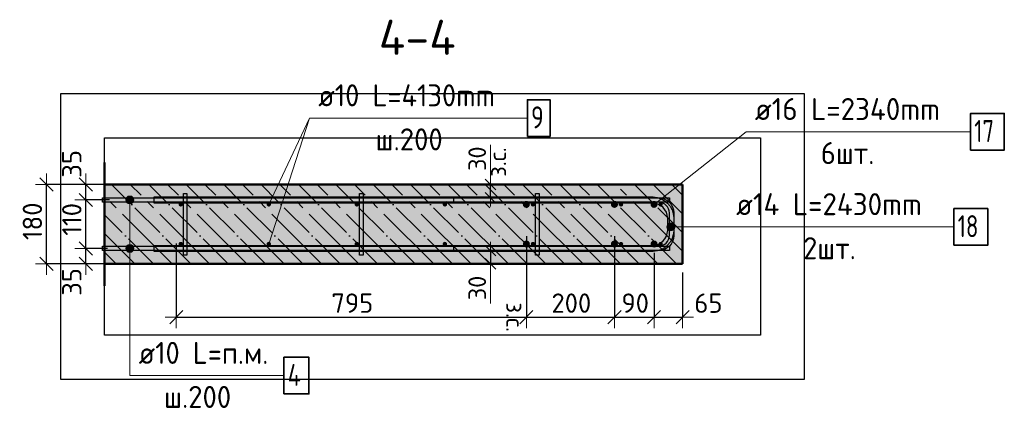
# Model space of a CAD drawing. Header units: millimetres. Extents: x -19950 to 69837, y -2757 to 40090.
# Tile 70 of 136: x 18566 to 20803, y 27331 to 28214. Entities that reach past the tile are written whole.
import ezdxf

# ---------------------------------------------------------------- set-up
doc = ezdxf.new("R2010")
doc.units = ezdxf.units.MM
doc.header["$PDMODE"] = 65
doc.linetypes.add('______11', pattern=[100, 80, -10, 0, -10])
doc.linetypes.add('______5', pattern=[220, 160, -20, 20, -20])
for name, color, linetype, lineweight in [('Standard', 7, 'Continuous', 25), ('Арм.стержн. Арматура края', 96, 'Continuous', 35), ('Арм.стержн. вертикальными 1', 22, 'Continuous', 35), ('Арм.стержн.горизонт. 1', 180, 'Continuous', 35), ('Арм.стержн.горизонт. 2', 202, 'Continuous', 35), ('Размерная линия_ общее', 7, 'Continuous', 13), ('Размерная линия_ общее_1', 7, 'Continuous', 13)]:
    doc.layers.add(name, color=color, linetype=linetype, lineweight=lineweight)
doc.layers.add('Арм.стержн. вертикальными 2', color=7, linetype='Continuous', lineweight=35, true_color=0x006e00)
doc.layers.add('Арм.стержн.Стяжки', color=7, linetype='Continuous', lineweight=35, true_color=0x501e0f)
doc.styles.add('ISOCPEUR', font='ISOCPEUR')
doc.dimstyles.new('DIMSTYLE_3', dxfattribs={"dimtxt": 40, "dimasz": 40, "dimexe": 0, "dimexo": 0.001, "dimgap": 20, "dimtad": 2, "dimdec": 0, "dimrnd": 5, "dimzin": 12, "dimdsep": 46, "dimtxsty": 'ISOCPEUR', "dimblk1": 'ALL_ML_STRICH', "dimblk2": 'ALL_ML_STRICH', "dimsah": 1, "dimcen": 0, "dimse1": 1, "dimse2": 1, "dimclrd": 7, "dimclre": 256, "dimclrt": 7, "dimadec": 0, "dimazin": 0, "dimtfac": 1, "dimtdec": 0, "dimtix": 1, "dimtmove": 2, "dimatfit": 3, "dimfxl": 0, "dimtvp": 1.2, "dimtzin": 0, "dimlwd": 0, "dimlwe": -3, "dimarcsym": 0})
doc.dimstyles.new('DIMSTYLE_5', dxfattribs={"dimtxt": 44, "dimasz": 50, "dimexe": 0, "dimexo": 0, "dimgap": 22, "dimtad": 2, "dimdec": 0, "dimrnd": 5, "dimzin": 12, "dimdsep": 46, "dimtxsty": 'ISOCPEUR', "dimblk1": 'ALL_ML_STRICH', "dimblk2": 'ALL_ML_STRICH', "dimsah": 1, "dimcen": 0, "dimclrd": 7, "dimclre": 256, "dimclrt": 7, "dimadec": 0, "dimazin": 0, "dimtfac": 1, "dimtdec": 0, "dimtix": 1, "dimtmove": 2, "dimatfit": 3, "dimfxl": 0, "dimtvp": 1.2, "dimtzin": 0, "dimlwd": 0, "dimlwe": -3, "dimarcsym": 0})
doc.dimstyles.new('DIMSTYLE_7', dxfattribs={"dimtxt": 44, "dimasz": 50, "dimexe": 0, "dimexo": 0, "dimgap": 22, "dimtad": 2, "dimdec": 0, "dimrnd": 5, "dimzin": 12, "dimdsep": 46, "dimtxsty": 'ISOCPEUR', "dimblk1": 'ALL_ML_STRICH', "dimblk2": 'ALL_ML_STRICH', "dimsah": 1, "dimcen": 0, "dimclrd": 7, "dimclre": 256, "dimclrt": 7, "dimadec": 0, "dimazin": 0, "dimtfac": 1, "dimtdec": 0, "dimtix": 1, "dimtmove": 2, "dimatfit": 3, "dimfxl": 0, "dimtzin": 0, "dimlwd": 0, "dimlwe": -3, "dimarcsym": 0})

# ---------------------------------------------------------------- blocks, each defined once
blk = doc.blocks.new('ALL_ML_STRICH')
at = {"color": 0, "linetype": 'ByBlock', "lineweight": -2}
for p, q in [((0, -0.5), (0, 0.5)), ((-1, 0), (0.5, 0)), ((-0.3, -0.3), (0.3, 0.3))]:
    blk.add_line(p, q, dxfattribs=at)
blk = doc.blocks.new('*D196')
at = {"layer": 'DEFPOINTS', "color": 7, "linetype": 'Continuous', "lineweight": 13, "transparency": 33554687}
for p in [(19626.7, 27689.3), (19635.4, 27689.3), (19626.7, 27659.3)]:
    blk.add_point(p, dxfattribs=at)
at = {"layer": 'Размерная линия_ общее_1', "color": 7, "linetype": 'Continuous', "lineweight": -2, "transparency": 33554687}
blk.add_line((19635.4, 27689.3), (19635.4, 27659.3), dxfattribs=at)
at = {"layer": 'Размерная линия_ общее_1', "color": 7, "linetype": 'Continuous', "lineweight": 13, "transparency": 33554687, "xscale": 40, "yscale": 40, "zscale": 40}
for p, rotation in [((19635.4, 27689.3), 90), ((19635.4, 27659.3), 270)]:
    blk.add_blockref('ALL_ML_STRICH', p, dxfattribs=dict(at, rotation=rotation))
at = {"layer": 'Размерная линия_ общее_1', "color": 7, "linetype": 'Continuous', "lineweight": 13, "transparency": 33554687, "insert": (19605.4, 27604.5), "char_height": 40, "width": 80, "attachment_point": 5, "rotation": 90, "style": 'ISOCPEUR'}
blk.add_mtext('\\A1;{30}', dxfattribs=at)
at = {"layer": 'Размерная линия_ общее_1', "color": 7, "linetype": 'Continuous', "lineweight": 13, "transparency": 33554687, "insert": (19711.2, 27571.7), "char_height": 40, "width": 2, "attachment_point": 1, "rotation": 270, "line_spacing_factor": 0.60241, "style": 'ISOCPEUR'}
blk.add_mtext('з.с.', dxfattribs=at)
blk = doc.blocks.new('*D197')
at = {"layer": 'DEFPOINTS', "color": 7, "linetype": 'Continuous', "lineweight": 13, "transparency": 33554687}
for p in [(19626.7, 27839.3), (19626.7, 27809.3), (19635.4, 27809.3)]:
    blk.add_point(p, dxfattribs=at)
at = {"layer": 'Размерная линия_ общее_1', "color": 7, "linetype": 'Continuous', "lineweight": -2, "transparency": 33554687}
blk.add_line((19635.4, 27809.3), (19635.4, 27839.3), dxfattribs=at)
at = {"layer": 'Размерная линия_ общее_1', "color": 7, "linetype": 'Continuous', "lineweight": 13, "transparency": 33554687, "xscale": 40, "yscale": 40, "zscale": 40}
for p, rotation in [((19635.4, 27839.3), 90), ((19635.4, 27809.3), 270)]:
    blk.add_blockref('ALL_ML_STRICH', p, dxfattribs=dict(at, rotation=rotation))
at = {"layer": 'Размерная линия_ общее_1', "color": 7, "linetype": 'Continuous', "lineweight": 13, "transparency": 33554687, "insert": (19631.2, 27856.9), "char_height": 40, "width": 2, "attachment_point": 1, "rotation": 90, "line_spacing_factor": 0.60241, "style": 'ISOCPEUR'}
blk.add_mtext('з.с.', dxfattribs=at)
at = {"layer": 'Размерная линия_ общее_1', "color": 7, "linetype": 'Continuous', "lineweight": 13, "transparency": 33554687, "insert": (19605.4, 27898.1), "char_height": 40, "width": 80, "attachment_point": 5, "rotation": 90, "style": 'ISOCPEUR'}
blk.add_mtext('\\A1;{30}', dxfattribs=at)
blk = doc.blocks.new('*D198')
at = {"layer": 'DEFPOINTS', "color": 7, "linetype": 'Continuous', "lineweight": 13, "transparency": 33554687}
for p in [(18785.8, 27694.3), (18716.6, 27659.3), (18803.8, 27659.3)]:
    blk.add_point(p, dxfattribs=at)
at = {"layer": 'Размерная линия_ общее', "color": 253, "linetype": 'Continuous', "lineweight": -2, "true_color": 0xa0a0a0, "transparency": 33554687}
for p, q in [((18765.8, 27694.3), (18716.6, 27694.3)), ((18783.8, 27659.3), (18716.6, 27659.3))]:
    blk.add_line(p, q, dxfattribs=at)
at = {"layer": 'Размерная линия_ общее', "color": 7, "linetype": 'Continuous', "lineweight": -2, "transparency": 33554687}
blk.add_line((18716.6, 27659.3), (18716.6, 27694.3), dxfattribs=at)
at = {"layer": 'Размерная линия_ общее', "color": 7, "linetype": 'Continuous', "lineweight": 13, "transparency": 33554687, "xscale": 50, "yscale": 50, "zscale": 50}
for p, rotation in [((18716.6, 27694.3), 90), ((18716.6, 27659.3), 270)]:
    blk.add_blockref('ALL_ML_STRICH', p, dxfattribs=dict(at, rotation=rotation))
at = {"layer": 'Размерная линия_ общее', "color": 7, "linetype": 'Continuous', "lineweight": 13, "transparency": 33554687, "insert": (18684.6, 27618.2), "char_height": 44, "width": 88, "attachment_point": 5, "rotation": 90, "style": 'ISOCPEUR'}
blk.add_mtext('\\A1;{35}', dxfattribs=at)
blk = doc.blocks.new('*D199')
at = {"layer": 'DEFPOINTS', "color": 7, "linetype": 'Continuous', "lineweight": 13, "transparency": 33554687}
for p in [(18789.9, 27804.3), (18716.6, 27694.3), (18785.8, 27694.3)]:
    blk.add_point(p, dxfattribs=at)
at = {"layer": 'Размерная линия_ общее', "color": 253, "linetype": 'Continuous', "lineweight": -2, "true_color": 0xa0a0a0, "transparency": 33554687}
for p, q in [((18769.9, 27804.3), (18716.6, 27804.3)), ((18765.8, 27694.3), (18716.6, 27694.3))]:
    blk.add_line(p, q, dxfattribs=at)
at = {"layer": 'Размерная линия_ общее', "color": 7, "linetype": 'Continuous', "lineweight": -2, "transparency": 33554687}
blk.add_line((18716.6, 27694.3), (18716.6, 27804.3), dxfattribs=at)
at = {"layer": 'Размерная линия_ общее', "color": 7, "linetype": 'Continuous', "lineweight": 13, "transparency": 33554687, "xscale": 50, "yscale": 50, "zscale": 50}
for p, rotation in [((18716.6, 27804.3), 90), ((18716.6, 27694.3), 270)]:
    blk.add_blockref('ALL_ML_STRICH', p, dxfattribs=dict(at, rotation=rotation))
at = {"layer": 'Размерная линия_ общее', "color": 7, "linetype": 'Continuous', "lineweight": 13, "transparency": 33554687, "insert": (18684.6, 27760.3), "char_height": 44, "width": 132, "attachment_point": 5, "rotation": 90, "style": 'ISOCPEUR'}
blk.add_mtext('\\A1;{110}', dxfattribs=at)
blk = doc.blocks.new('*D200')
at = {"layer": 'DEFPOINTS', "color": 7, "linetype": 'Continuous', "lineweight": 13, "transparency": 33554687}
for p in [(18795.8, 27839.3), (18716.6, 27804.3), (18789.9, 27804.3)]:
    blk.add_point(p, dxfattribs=at)
at = {"layer": 'Размерная линия_ общее', "color": 253, "linetype": 'Continuous', "lineweight": -2, "true_color": 0xa0a0a0, "transparency": 33554687}
for p, q in [((18775.8, 27839.3), (18716.6, 27839.3)), ((18769.9, 27804.3), (18716.6, 27804.3))]:
    blk.add_line(p, q, dxfattribs=at)
at = {"layer": 'Размерная линия_ общее', "color": 7, "linetype": 'Continuous', "lineweight": -2, "transparency": 33554687}
blk.add_line((18716.6, 27804.3), (18716.6, 27839.3), dxfattribs=at)
at = {"layer": 'Размерная линия_ общее', "color": 7, "linetype": 'Continuous', "lineweight": 13, "transparency": 33554687, "xscale": 50, "yscale": 50, "zscale": 50}
for p, rotation in [((18716.6, 27839.3), 90), ((18716.6, 27804.3), 270)]:
    blk.add_blockref('ALL_ML_STRICH', p, dxfattribs=dict(at, rotation=rotation))
at = {"layer": 'Размерная линия_ общее', "color": 7, "linetype": 'Continuous', "lineweight": 13, "transparency": 33554687, "insert": (18684.6, 27886.3), "char_height": 44, "width": 88, "attachment_point": 5, "rotation": 90, "style": 'ISOCPEUR'}
blk.add_mtext('\\A1;{35}', dxfattribs=at)
blk = doc.blocks.new('*D201')
at = {"layer": 'DEFPOINTS', "color": 7, "linetype": 'Continuous', "lineweight": 13, "transparency": 33554687}
for p in [(18790.2, 27839.3), (18627.1, 27659.3), (18783.8, 27659.3)]:
    blk.add_point(p, dxfattribs=at)
at = {"layer": 'Размерная линия_ общее', "color": 253, "linetype": 'Continuous', "lineweight": -2, "true_color": 0xa0a0a0, "transparency": 33554687}
for p, q in [((18770.2, 27839.3), (18627.1, 27839.3)), ((18763.8, 27659.3), (18627.1, 27659.3))]:
    blk.add_line(p, q, dxfattribs=at)
at = {"layer": 'Размерная линия_ общее', "color": 7, "linetype": 'Continuous', "lineweight": -2, "transparency": 33554687}
blk.add_line((18627.1, 27659.3), (18627.1, 27839.3), dxfattribs=at)
at = {"layer": 'Размерная линия_ общее', "color": 7, "linetype": 'Continuous', "lineweight": 13, "transparency": 33554687, "xscale": 50, "yscale": 50, "zscale": 50}
for p, rotation in [((18627.1, 27839.3), 90), ((18627.1, 27659.3), 270)]:
    blk.add_blockref('ALL_ML_STRICH', p, dxfattribs=dict(at, rotation=rotation))
at = {"layer": 'Размерная линия_ общее', "color": 7, "linetype": 'Continuous', "lineweight": 13, "transparency": 33554687, "insert": (18595.1, 27755.9), "char_height": 44, "width": 132, "attachment_point": 5, "rotation": 90, "style": 'ISOCPEUR'}
blk.add_mtext('\\A1;{180}', dxfattribs=at)
blk = doc.blocks.new('*D387')
at = {"layer": 'DEFPOINTS', "color": 7, "linetype": 'Continuous', "lineweight": 13, "transparency": 33554687}
for p in [(19717, 27742.1), (18922, 27725.1), (18922, 27538.1)]:
    blk.add_point(p, dxfattribs=at)
at = {"layer": 'Размерная линия_ общее', "color": 253, "linetype": 'Continuous', "lineweight": -2, "true_color": 0xa0a0a0, "transparency": 33554687}
for p, q in [((19717, 27722.1), (19717, 27538.1)), ((18922, 27705.1), (18922, 27538.1))]:
    blk.add_line(p, q, dxfattribs=at)
at = {"layer": 'Размерная линия_ общее', "color": 7, "linetype": 'Continuous', "lineweight": -2, "transparency": 33554687}
blk.add_line((18922, 27538.1), (19717, 27538.1), dxfattribs=at)
at = {"layer": 'Размерная линия_ общее', "color": 7, "linetype": 'Continuous', "lineweight": 13, "transparency": 33554687, "xscale": 50, "yscale": 50, "zscale": 50, "rotation": 180}
blk.add_blockref('ALL_ML_STRICH', (18922, 27538.1), dxfattribs=at)
at = {"layer": 'Размерная линия_ общее', "color": 7, "linetype": 'Continuous', "lineweight": 13, "transparency": 33554687, "xscale": 50, "yscale": 50, "zscale": 50}
blk.add_blockref('ALL_ML_STRICH', (19717, 27538.1), dxfattribs=at)
at = {"layer": 'Размерная линия_ общее', "color": 7, "linetype": 'Continuous', "lineweight": 13, "transparency": 33554687, "insert": (19321.7, 27570.1), "char_height": 44, "width": 132, "attachment_point": 5, "style": 'ISOCPEUR'}
blk.add_mtext('\\A1;{795}', dxfattribs=at)
blk = doc.blocks.new('*D388')
at = {"layer": 'DEFPOINTS', "color": 7, "linetype": 'Continuous', "lineweight": 13, "transparency": 33554687}
for p in [(19717, 27742.1), (19917, 27742.1), (19717, 27538.1)]:
    blk.add_point(p, dxfattribs=at)
at = {"layer": 'Размерная линия_ общее', "color": 253, "linetype": 'Continuous', "lineweight": -2, "true_color": 0xa0a0a0, "transparency": 33554687}
for p, q in [((19717, 27722.1), (19717, 27538.1)), ((19917, 27722.1), (19917, 27538.1))]:
    blk.add_line(p, q, dxfattribs=at)
at = {"layer": 'Размерная линия_ общее', "color": 7, "linetype": 'Continuous', "lineweight": -2, "transparency": 33554687}
blk.add_line((19717, 27538.1), (19917, 27538.1), dxfattribs=at)
at = {"layer": 'Размерная линия_ общее', "color": 7, "linetype": 'Continuous', "lineweight": 13, "transparency": 33554687, "xscale": 50, "yscale": 50, "zscale": 50, "rotation": 180}
blk.add_blockref('ALL_ML_STRICH', (19717, 27538.1), dxfattribs=at)
at = {"layer": 'Размерная линия_ общее', "color": 7, "linetype": 'Continuous', "lineweight": 13, "transparency": 33554687, "xscale": 50, "yscale": 50, "zscale": 50}
blk.add_blockref('ALL_ML_STRICH', (19917, 27538.1), dxfattribs=at)
at = {"layer": 'Размерная линия_ общее', "color": 7, "linetype": 'Continuous', "lineweight": 13, "transparency": 33554687, "insert": (19819.2, 27570.1), "char_height": 44, "width": 132, "attachment_point": 5, "style": 'ISOCPEUR'}
blk.add_mtext('\\A1;{200}', dxfattribs=at)
blk = doc.blocks.new('*D389')
at = {"layer": 'DEFPOINTS', "color": 7, "linetype": 'Continuous', "lineweight": 13, "transparency": 33554687}
for p in [(19917, 27742.1), (20007, 27704.3), (19917, 27538.1)]:
    blk.add_point(p, dxfattribs=at)
at = {"layer": 'Размерная линия_ общее', "color": 253, "linetype": 'Continuous', "lineweight": -2, "true_color": 0xa0a0a0, "transparency": 33554687}
for p, q in [((19917, 27722.1), (19917, 27538.1)), ((20007, 27684.3), (20007, 27538.1))]:
    blk.add_line(p, q, dxfattribs=at)
at = {"layer": 'Размерная линия_ общее', "color": 7, "linetype": 'Continuous', "lineweight": -2, "transparency": 33554687}
blk.add_line((19917, 27538.1), (20007, 27538.1), dxfattribs=at)
at = {"layer": 'Размерная линия_ общее', "color": 7, "linetype": 'Continuous', "lineweight": 13, "transparency": 33554687, "xscale": 50, "yscale": 50, "zscale": 50, "rotation": 180}
blk.add_blockref('ALL_ML_STRICH', (19917, 27538.1), dxfattribs=at)
at = {"layer": 'Размерная линия_ общее', "color": 7, "linetype": 'Continuous', "lineweight": 13, "transparency": 33554687, "xscale": 50, "yscale": 50, "zscale": 50}
blk.add_blockref('ALL_ML_STRICH', (20007, 27538.1), dxfattribs=at)
at = {"layer": 'Размерная линия_ общее', "color": 7, "linetype": 'Continuous', "lineweight": 13, "transparency": 33554687, "insert": (19964.2, 27570.1), "char_height": 44, "width": 88, "attachment_point": 5, "style": 'ISOCPEUR'}
blk.add_mtext('\\A1;{90}', dxfattribs=at)
blk = doc.blocks.new('*D390')
at = {"layer": 'DEFPOINTS', "color": 7, "linetype": 'Continuous', "lineweight": 13, "transparency": 33554687}
for p in [(20007, 27704.3), (20072, 27659.3), (20007, 27538.1)]:
    blk.add_point(p, dxfattribs=at)
at = {"layer": 'Размерная линия_ общее', "color": 253, "linetype": 'Continuous', "lineweight": -2, "true_color": 0xa0a0a0, "transparency": 33554687}
for p, q in [((20007, 27684.3), (20007, 27538.1)), ((20072, 27639.3), (20072, 27538.1))]:
    blk.add_line(p, q, dxfattribs=at)
at = {"layer": 'Размерная линия_ общее', "color": 7, "linetype": 'Continuous', "lineweight": -2, "transparency": 33554687}
blk.add_line((20007, 27538.1), (20072, 27538.1), dxfattribs=at)
at = {"layer": 'Размерная линия_ общее', "color": 7, "linetype": 'Continuous', "lineweight": 13, "transparency": 33554687, "xscale": 50, "yscale": 50, "zscale": 50, "rotation": 180}
blk.add_blockref('ALL_ML_STRICH', (20007, 27538.1), dxfattribs=at)
at = {"layer": 'Размерная линия_ общее', "color": 7, "linetype": 'Continuous', "lineweight": 13, "transparency": 33554687, "xscale": 50, "yscale": 50, "zscale": 50}
blk.add_blockref('ALL_ML_STRICH', (20072, 27538.1), dxfattribs=at)
at = {"layer": 'Размерная линия_ общее', "color": 7, "linetype": 'Continuous', "lineweight": 13, "transparency": 33554687, "insert": (20130.5, 27570), "char_height": 44, "width": 88, "attachment_point": 5, "style": 'ISOCPEUR'}
blk.add_mtext('\\A1;{65}', dxfattribs=at)

msp = doc.modelspace()

# ---------------------------------------------------------------- hatches: boundary and pattern name
at = {"layer": 'Standard', "linetype": 'Continuous', "lineweight": -3, "transparency": 33554687}
msp.add_hatch(color=7, dxfattribs=at).paths.add_polyline_path([(20072, 27659.3), (20072, 27839.3), (18759.1, 27839.3), (18759.1, 27659.3)])
at = {"layer": 'Арм.стержн. вертикальными 1', "linetype": 'Continuous', "lineweight": 50, "transparency": 33554687}
for points in [[(18932, 27789.3), (18933.9, 27789.7), (18935.6, 27790.8), (18936.6, 27792.4), (18937, 27794.3), (18936.6, 27796.2), (18935.6, 27797.8), (18933.9, 27798.9), (18932, 27799.3), (18930.1, 27798.9), (18928.5, 27797.8), (18927.4, 27796.2), (18927, 27794.3), (18927.4, 27792.4), (18928.5, 27790.8), (18930.1, 27789.7)], [(19132, 27789.3), (19133.9, 27789.7), (19135.6, 27790.8), (19136.6, 27792.4), (19137, 27794.3), (19136.6, 27796.2), (19135.6, 27797.8), (19133.9, 27798.9), (19132, 27799.3), (19130.1, 27798.9), (19128.5, 27797.8), (19127.4, 27796.2), (19127, 27794.3), (19127.4, 27792.4), (19128.5, 27790.8), (19130.1, 27789.7)], [(19332, 27789.3), (19333.9, 27789.7), (19335.6, 27790.8), (19336.6, 27792.4), (19337, 27794.3), (19336.6, 27796.2), (19335.6, 27797.8), (19333.9, 27798.9), (19332, 27799.3), (19330.1, 27798.9), (19328.5, 27797.8), (19327.4, 27796.2), (19327, 27794.3), (19327.4, 27792.4), (19328.5, 27790.8), (19330.1, 27789.7)], [(19532, 27789.3), (19533.9, 27789.7), (19535.6, 27790.8), (19536.6, 27792.4), (19537, 27794.3), (19536.6, 27796.2), (19535.6, 27797.8), (19533.9, 27798.9), (19532, 27799.3), (19530.1, 27798.9), (19528.5, 27797.8), (19527.4, 27796.2), (19527, 27794.3), (19527.4, 27792.4), (19528.5, 27790.8), (19530.1, 27789.7)], [(19732, 27789.3), (19733.9, 27789.7), (19735.6, 27790.8), (19736.6, 27792.4), (19737, 27794.3), (19736.6, 27796.2), (19735.6, 27797.8), (19733.9, 27798.9), (19732, 27799.3), (19730.1, 27798.9), (19728.5, 27797.8), (19727.4, 27796.2), (19727, 27794.3), (19727.4, 27792.4), (19728.5, 27790.8), (19730.1, 27789.7)], [(19932, 27789.3), (19933.9, 27789.7), (19935.6, 27790.8), (19936.6, 27792.4), (19937, 27794.3), (19936.6, 27796.2), (19935.6, 27797.8), (19933.9, 27798.9), (19932, 27799.3), (19930.1, 27798.9), (19928.5, 27797.8), (19927.4, 27796.2), (19927, 27794.3), (19927.4, 27792.4), (19928.5, 27790.8), (19930.1, 27789.7)], [(20022, 27789.3), (20023.9, 27789.7), (20025.6, 27790.8), (20026.6, 27792.4), (20027, 27794.3), (20026.6, 27796.2), (20025.6, 27797.8), (20023.9, 27798.9), (20022, 27799.3), (20020.1, 27798.9), (20018.5, 27797.8), (20017.4, 27796.2), (20017, 27794.3), (20017.4, 27792.4), (20018.5, 27790.8), (20020.1, 27789.7)], [(18932, 27699.3), (18933.9, 27699.7), (18935.6, 27700.8), (18936.6, 27702.4), (18937, 27704.3), (18936.6, 27706.2), (18935.6, 27707.8), (18933.9, 27708.9), (18932, 27709.3), (18930.1, 27708.9), (18928.5, 27707.8), (18927.4, 27706.2), (18927, 27704.3), (18927.4, 27702.4), (18928.5, 27700.8), (18930.1, 27699.7)], [(19132, 27699.3), (19133.9, 27699.7), (19135.6, 27700.8), (19136.6, 27702.4), (19137, 27704.3), (19136.6, 27706.2), (19135.6, 27707.8), (19133.9, 27708.9), (19132, 27709.3), (19130.1, 27708.9), (19128.5, 27707.8), (19127.4, 27706.2), (19127, 27704.3), (19127.4, 27702.4), (19128.5, 27700.8), (19130.1, 27699.7)], [(19332, 27699.3), (19333.9, 27699.7), (19335.6, 27700.8), (19336.6, 27702.4), (19337, 27704.3), (19336.6, 27706.2), (19335.6, 27707.8), (19333.9, 27708.9), (19332, 27709.3), (19330.1, 27708.9), (19328.5, 27707.8), (19327.4, 27706.2), (19327, 27704.3), (19327.4, 27702.4), (19328.5, 27700.8), (19330.1, 27699.7)], [(19532, 27699.3), (19533.9, 27699.7), (19535.6, 27700.8), (19536.6, 27702.4), (19537, 27704.3), (19536.6, 27706.2), (19535.6, 27707.8), (19533.9, 27708.9), (19532, 27709.3), (19530.1, 27708.9), (19528.5, 27707.8), (19527.4, 27706.2), (19527, 27704.3), (19527.4, 27702.4), (19528.5, 27700.8), (19530.1, 27699.7)], [(19732, 27699.3), (19733.9, 27699.7), (19735.6, 27700.8), (19736.6, 27702.4), (19737, 27704.3), (19736.6, 27706.2), (19735.6, 27707.8), (19733.9, 27708.9), (19732, 27709.3), (19730.1, 27708.9), (19728.5, 27707.8), (19727.4, 27706.2), (19727, 27704.3), (19727.4, 27702.4), (19728.5, 27700.8), (19730.1, 27699.7)], [(19932, 27699.3), (19933.9, 27699.7), (19935.6, 27700.8), (19936.6, 27702.4), (19937, 27704.3), (19936.6, 27706.2), (19935.6, 27707.8), (19933.9, 27708.9), (19932, 27709.3), (19930.1, 27708.9), (19928.5, 27707.8), (19927.4, 27706.2), (19927, 27704.3), (19927.4, 27702.4), (19928.5, 27700.8), (19930.1, 27699.7)], [(20022, 27699.3), (20023.9, 27699.7), (20025.6, 27700.8), (20026.6, 27702.4), (20027, 27704.3), (20026.6, 27706.2), (20025.6, 27707.8), (20023.9, 27708.9), (20022, 27709.3), (20020.1, 27708.9), (20018.5, 27707.8), (20017.4, 27706.2), (20017, 27704.3), (20017.4, 27702.4), (20018.5, 27700.8), (20020.1, 27699.7)]]:
    msp.add_hatch(color=4, dxfattribs=at).paths.add_polyline_path(points)
at = {"layer": 'Арм.стержн. вертикальными 2', "linetype": 'Continuous', "lineweight": 50, "transparency": 33554687}
for points in [[(19717, 27786.3), (19720.1, 27786.9), (19722.7, 27788.6), (19724.4, 27791.2), (19725, 27794.3), (19724.4, 27797.4), (19722.7, 27800), (19720.1, 27801.7), (19717, 27802.3), (19714, 27801.7), (19711.4, 27800), (19709.6, 27797.4), (19709, 27794.3), (19709.6, 27791.2), (19711.4, 27788.6), (19714, 27786.9)], [(19917, 27786.3), (19920.1, 27786.9), (19922.7, 27788.6), (19924.4, 27791.2), (19925, 27794.3), (19924.4, 27797.4), (19922.7, 27800), (19920.1, 27801.7), (19917, 27802.3), (19914, 27801.7), (19911.4, 27800), (19909.6, 27797.4), (19909, 27794.3), (19909.6, 27791.2), (19911.4, 27788.6), (19914, 27786.9)], [(20007, 27786.3), (20010.1, 27786.9), (20012.7, 27788.6), (20014.4, 27791.2), (20015, 27794.3), (20014.4, 27797.4), (20012.7, 27800), (20010.1, 27801.7), (20007, 27802.3), (20004, 27801.7), (20001.4, 27800), (19999.6, 27797.4), (19999, 27794.3), (19999.6, 27791.2), (20001.4, 27788.6), (20004, 27786.9)], [(19717, 27696.3), (19720.1, 27696.9), (19722.7, 27698.6), (19724.4, 27701.2), (19725, 27704.3), (19724.4, 27707.4), (19722.7, 27710), (19720.1, 27711.7), (19717, 27712.3), (19714, 27711.7), (19711.4, 27710), (19709.6, 27707.4), (19709, 27704.3), (19709.6, 27701.2), (19711.4, 27698.6), (19714, 27696.9)], [(19917, 27696.3), (19920.1, 27696.9), (19922.7, 27698.6), (19924.4, 27701.2), (19925, 27704.3), (19924.4, 27707.4), (19922.7, 27710), (19920.1, 27711.7), (19917, 27712.3), (19914, 27711.7), (19911.4, 27710), (19909.6, 27707.4), (19909, 27704.3), (19909.6, 27701.2), (19911.4, 27698.6), (19914, 27696.9)], [(20007, 27696.3), (20010.1, 27696.9), (20012.7, 27698.6), (20014.4, 27701.2), (20015, 27704.3), (20014.4, 27707.4), (20012.7, 27710), (20010.1, 27711.7), (20007, 27712.3), (20004, 27711.7), (20001.4, 27710), (19999.6, 27707.4), (19999, 27704.3), (19999.6, 27701.2), (20001.4, 27698.6), (20004, 27696.9)]]:
    msp.add_hatch(color=7, dxfattribs=at).paths.add_polyline_path(points)
at = {"layer": 'Арм.стержн.горизонт. 1', "linetype": 'Continuous', "lineweight": 13, "transparency": 33554687}
for points in [[(18807.4, 27804.3), (18825.4, 27804.3), (18824.1, 27808.8)], [(18807.4, 27804.3), (18824.1, 27808.8), (18808.6, 27808.8)], [(18808.6, 27799.8), (18825.4, 27804.3), (18807.4, 27804.3)], [(18808.6, 27808.8), (18824.1, 27808.8), (18820.9, 27812)], [(18808.6, 27808.8), (18820.9, 27812), (18811.9, 27812)], [(18808.6, 27799.8), (18824.1, 27799.8), (18825.4, 27804.3)], [(18811.9, 27796.6), (18824.1, 27799.8), (18808.6, 27799.8)], [(18811.9, 27812), (18820.9, 27812), (18816.4, 27813.3)], [(18811.9, 27796.6), (18820.9, 27796.6), (18824.1, 27799.8)], [(18820.9, 27796.6), (18811.9, 27796.6), (18816.4, 27795.3)], [(18807.4, 27694.3), (18825.4, 27694.3), (18824.1, 27698.8)], [(18807.4, 27694.3), (18824.1, 27698.8), (18808.6, 27698.8)], [(18808.6, 27689.8), (18825.4, 27694.3), (18807.4, 27694.3)], [(18808.6, 27698.8), (18824.1, 27698.8), (18820.9, 27702)], [(18808.6, 27698.8), (18820.9, 27702), (18811.9, 27702)], [(18808.6, 27689.8), (18824.1, 27689.8), (18825.4, 27694.3)], [(18811.9, 27686.6), (18824.1, 27689.8), (18808.6, 27689.8)], [(18811.9, 27702), (18820.9, 27702), (18816.4, 27703.3)], [(18811.9, 27686.6), (18820.9, 27686.6), (18824.1, 27689.8)], [(18820.9, 27686.6), (18811.9, 27686.6), (18816.4, 27685.3)]]:
    msp.add_hatch(color=7, dxfattribs=at).paths.add_polyline_path(points)
at = {"layer": 'Арм.стержн.горизонт. 2', "linetype": 'Continuous', "lineweight": 13, "transparency": 33554687}
for points in [[(20037.3, 27738.7), (20037.3, 27747.7), (20036, 27743.2)], [(20037.3, 27738.7), (20037.3, 27747.7), (20036, 27743.2)], [(20040.5, 27735.4), (20040.5, 27750.9), (20037.3, 27747.7)], [(20040.5, 27735.4), (20040.5, 27750.9), (20037.3, 27747.7)], [(20040.5, 27735.4), (20037.3, 27747.7), (20037.3, 27738.7)], [(20040.5, 27735.4), (20037.3, 27747.7), (20037.3, 27738.7)], [(20045, 27734.2), (20045, 27752.2), (20040.5, 27750.9)], [(20045, 27734.2), (20045, 27752.2), (20040.5, 27750.9)], [(20045, 27734.2), (20040.5, 27750.9), (20040.5, 27735.4)], [(20045, 27734.2), (20040.5, 27750.9), (20040.5, 27735.4)], [(20049.5, 27735.4), (20049.5, 27750.9), (20045, 27752.2)], [(20049.5, 27735.4), (20045, 27752.2), (20045, 27734.2)], [(20049.5, 27735.4), (20049.5, 27750.9), (20045, 27752.2)], [(20049.5, 27735.4), (20045, 27752.2), (20045, 27734.2)], [(20052.8, 27738.7), (20052.8, 27747.7), (20049.5, 27750.9)], [(20052.8, 27738.7), (20049.5, 27750.9), (20049.5, 27735.4)], [(20052.8, 27738.7), (20052.8, 27747.7), (20049.5, 27750.9)], [(20052.8, 27738.7), (20049.5, 27750.9), (20049.5, 27735.4)], [(20052.8, 27747.7), (20052.8, 27738.7), (20054, 27743.2)], [(20052.8, 27747.7), (20052.8, 27738.7), (20054, 27743.2)]]:
    msp.add_hatch(color=7, dxfattribs=at).paths.add_polyline_path(points)

# ---------------------------------------------------------------- linework, layer by layer
at = {"layer": 'Standard', "color": 7, "linetype": 'Continuous', "lineweight": 13, "transparency": 33554687}
for p, q in [((19132, 27704.3), (19224.4, 27990.2)), ((19635.4, 27839.3), (19635.4, 27929.3)), ((19635.4, 27659.3), (19635.4, 27569.3))]:
    msp.add_line(p, q, dxfattribs=at)
at = {"layer": 'Standard', "color": 52, "linetype": 'Continuous', "lineweight": -3, "transparency": 33554687}
for p, q in [((18759.1, 27945.5), (20249.1, 27945.5)), ((18759.1, 27497.5), (18759.1, 27945.5)), ((18759.1, 27945.5), (20249.1, 27945.5)), ((18759.1, 27497.5), (18759.1, 27945.5)), ((20249.1, 27945.5), (20249.1, 27497.5)), ((20249.1, 27945.5), (20249.1, 27497.5)), ((20249.1, 27497.5), (18759.1, 27497.5)), ((20249.1, 27497.5), (18759.1, 27497.5))]:
    msp.add_line(p, q, dxfattribs=at)
at = {"layer": 'Standard', "color": 7, "linetype": 'Continuous', "lineweight": 50, "transparency": 33554687}
for p, q in [((18759.1, 27609.3), (18759.1, 27889.3)), ((20072, 27839.3), (18759.1, 27839.3)), ((20072, 27659.3), (20072, 27839.3)), ((18759.1, 27659.3), (20072, 27659.3))]:
    msp.add_line(p, q, dxfattribs=at)
at = {"layer": 'Standard', "color": 7, "linetype": '______11', "lineweight": -3, "transparency": 33554687}
for p, q in [((18955, 27659.3), (18775, 27839.3)), ((19039.9, 27659.3), (18859.9, 27839.3)), ((19124.7, 27659.3), (18944.7, 27839.3)), ((19209.6, 27659.3), (19029.6, 27839.3)), ((19294.4, 27659.3), (19114.4, 27839.3)), ((19379.3, 27659.3), (19199.3, 27839.3)), ((19464.1, 27659.3), (19284.1, 27839.3)), ((19549, 27659.3), (19369, 27839.3)), ((19633.8, 27659.3), (19453.8, 27839.3)), ((19718.7, 27659.3), (19538.7, 27839.3)), ((19803.5, 27659.3), (19623.5, 27839.3)), ((19888.4, 27659.3), (19708.4, 27839.3)), ((19973.2, 27659.3), (19793.2, 27839.3)), ((20058.1, 27659.3), (19878.1, 27839.3)), ((20072, 27730.2), (19962.9, 27839.3)), ((20072, 27815.1), (20047.8, 27839.3)), ((18870.1, 27659.3), (18759.1, 27770.3)), ((18785.3, 27659.3), (18759.1, 27685.5))]:
    msp.add_line(p, q, dxfattribs=at)
at = {"layer": 'Standard', "color": 7, "linetype": '______5', "lineweight": -3, "transparency": 33554687}
for p, q in [((18997.4, 27659.3), (18817.4, 27839.3)), ((19082.3, 27659.3), (18902.3, 27839.3)), ((19167.1, 27659.3), (18987.1, 27839.3)), ((19252, 27659.3), (19072, 27839.3)), ((19336.8, 27659.3), (19156.8, 27839.3)), ((19421.7, 27659.3), (19241.7, 27839.3)), ((19506.5, 27659.3), (19326.5, 27839.3)), ((19591.4, 27659.3), (19411.4, 27839.3)), ((19676.2, 27659.3), (19496.2, 27839.3)), ((19761.1, 27659.3), (19581.1, 27839.3)), ((19846, 27659.3), (19666, 27839.3)), ((19930.8, 27659.3), (19750.8, 27839.3)), ((20015.7, 27659.3), (19835.7, 27839.3)), ((20072, 27687.8), (19920.5, 27839.3)), ((20072, 27772.6), (20005.4, 27839.3)), ((18912.6, 27659.3), (18759.1, 27812.7)), ((18827.7, 27659.3), (18759.1, 27727.9))]:
    msp.add_line(p, q, dxfattribs=at)
at = {"layer": 'Standard', "color": 7, "linetype": 'Continuous', "lineweight": 25, "transparency": 33554687}
msp.add_lwpolyline([(18659.1, 28045.5), (18659.1, 27397.5), (20349.1, 27397.5), (20349.1, 28045.5), (18659.1, 28045.5)], dxfattribs=at)
at = {"layer": 'Арм.стержн. Арматура края', "color": 4, "linetype": 'Continuous', "lineweight": 25, "transparency": 33554687}
msp.add_lwpolyline([(19552, 27699.3), (20018, 27699.3), (20022.5, 27699.9), (20027.1, 27701.4), (20031.3, 27703.8), (20034.7, 27706.6), (20037.5, 27710), (20039.9, 27714.2), (20041.4, 27718.8), (20042, 27723.3), (20042, 27775.3), (20041.4, 27779.8), (20039.9, 27784.4), (20037.5, 27788.5), (20034.7, 27792), (20031.3, 27794.8), (20027.1, 27797.2), (20022.5, 27798.7), (20018, 27799.3), (19552, 27799.3), (19552, 27809.3), (20018.7, 27809.3), (20024.8, 27808.4), (20031.1, 27806.4), (20037, 27803.1), (20041.8, 27799.1), (20045.8, 27794.2), (20049.1, 27788.4), (20051.2, 27782), (20052, 27775.9), (20052, 27722.6), (20051.2, 27716.5), (20049.1, 27710.2), (20045.8, 27704.3), (20041.8, 27699.5), (20037, 27695.5), (20031.1, 27692.2), (20024.8, 27690.1), (20018.7, 27689.3), (19552, 27689.3), (19552, 27699.3)], dxfattribs=at)
at = {"layer": 'Арм.стержн. вертикальными 1', "color": 7, "linetype": 'Continuous', "lineweight": 13, "transparency": 33554687}
for q in [(19132, 27794.3), (19719.4, 27990.2)]:
    msp.add_line((19224.4, 27990.2), q, dxfattribs=at)
at = {"layer": 'Арм.стержн. вертикальными 1', "color": 7, "linetype": 'Continuous', "lineweight": 35, "transparency": 33554687}
msp.add_lwpolyline([(19719.4, 27948.6), (19771, 27948.6), (19771, 28031.9), (19719.4, 28031.9), (19719.4, 27948.6)], dxfattribs=at)
at = {"layer": 'Арм.стержн. вертикальными 2', "color": 7, "linetype": 'Continuous', "lineweight": 13, "transparency": 33554687}
for q in [(20007, 27794.3), (20725.9, 27959.1)]:
    msp.add_line((20215.9, 27959.1), q, dxfattribs=at)
at = {"layer": 'Арм.стержн. вертикальными 2', "color": 7, "linetype": 'Continuous', "lineweight": 35, "transparency": 33554687}
msp.add_lwpolyline([(20725.9, 27917.5), (20802.6, 27917.5), (20802.6, 28000.8), (20725.9, 28000.8), (20725.9, 27917.5)], dxfattribs=at)
at = {"layer": 'Арм.стержн.горизонт. 1', "color": 52, "linetype": 'Continuous', "lineweight": 50, "transparency": 33554687}
for p, q in [((20072, 27839.3), (20072, 27839.3)), ((20072, 27659.3), (20072, 27659.3))]:
    msp.add_line(p, q, dxfattribs=at)
at = {"layer": 'Арм.стержн.горизонт. 1', "color": 7, "linetype": 'Continuous', "lineweight": 13, "transparency": 33554687}
for p, q in [((18807.4, 27804.3), (18807.4, 27804.3)), ((18816.4, 27813.3), (18816.4, 27813.3)), ((18816.4, 27405.5), (18816.4, 27804.3)), ((18825.4, 27804.3), (18825.4, 27804.3)), ((18816.4, 27795.3), (18816.4, 27795.3)), ((18807.4, 27694.3), (18807.4, 27694.3)), ((18816.4, 27703.3), (18816.4, 27703.3)), ((18816.4, 27405.5), (18816.4, 27694.3)), ((18825.4, 27694.3), (18825.4, 27694.3)), ((18816.4, 27685.3), (18816.4, 27685.3)), ((18816.4, 27405.5), (19166.4, 27405.5))]:
    msp.add_line(p, q, dxfattribs=at)
at = {"layer": 'Арм.стержн.горизонт. 1', "color": 4, "linetype": 'Continuous', "lineweight": 25, "transparency": 33554687}
for points in [[(18754.1, 27809.3), (20042, 27809.3), (20042, 27799.3), (18754.1, 27799.3), (18754.1, 27809.3)], [(18754.1, 27699.3), (20042, 27699.3), (20042, 27689.3), (18754.1, 27689.3), (18754.1, 27699.3)]]:
    msp.add_lwpolyline(points, dxfattribs=at)
at = {"layer": 'Арм.стержн.горизонт. 1', "color": 7, "linetype": 'Continuous', "lineweight": 35, "transparency": 33554687}
msp.add_lwpolyline([(19166.4, 27363.8), (19223, 27363.8), (19223, 27447.1), (19166.4, 27447.1), (19166.4, 27363.8)], dxfattribs=at)
at = {"layer": 'Арм.стержн.горизонт. 1', "color": 7, "linetype": 'Continuous', "lineweight": 13, "transparency": 33554687}
for centre in [(18816.4, 27804.3), (18816.4, 27694.3)]:
    msp.add_circle(centre, 9, dxfattribs=at)
at = {"layer": 'Арм.стержн.горизонт. 2', "color": 7, "linetype": 'Continuous', "lineweight": 13, "transparency": 33554687}
for p, q in [((20036, 27743.2), (20036, 27743.2)), ((20036, 27743.2), (20036, 27743.2)), ((20045, 27752.2), (20045, 27752.2)), ((20045, 27752.2), (20045, 27752.2)), ((20173.3, 27743.2), (20045, 27743.2)), ((20173.3, 27743.2), (20045, 27743.2)), ((20045, 27734.2), (20045, 27734.2)), ((20045, 27734.2), (20045, 27734.2)), ((20054, 27743.2), (20054, 27743.2)), ((20054, 27743.2), (20054, 27743.2)), ((20173.3, 27743.2), (20688.3, 27743.2))]:
    msp.add_line(p, q, dxfattribs=at)
at = {"layer": 'Арм.стержн.горизонт. 2', "color": 7, "linetype": 'Continuous', "lineweight": 25, "transparency": 33554687}
msp.add_lwpolyline([(18872, 27811.3), (20005.3, 27811.3), (20013.9, 27810.1), (20022.8, 27807.2), (20031, 27802.6), (20037.7, 27797), (20043.3, 27790.2), (20047.9, 27782), (20050.8, 27773.1), (20052, 27764.6), (20052, 27734), (20050.8, 27725.4), (20047.9, 27716.5), (20043.3, 27708.4), (20037.7, 27701.6), (20031, 27696), (20022.8, 27691.4), (20013.9, 27688.5), (20005.3, 27687.3), (18872, 27687.3), (18872, 27701.3), (20004.4, 27701.3), (20010.7, 27702.2), (20017.1, 27704.3), (20023, 27707.6), (20027.8, 27711.6), (20031.7, 27716.3), (20035, 27722.2), (20037.1, 27728.6), (20038, 27734.9), (20038, 27763.6), (20037.1, 27770), (20035, 27776.4), (20031.7, 27782.2), (20027.8, 27787), (20023, 27791), (20017.1, 27794.3), (20010.7, 27796.4), (20004.4, 27797.3), (18872, 27797.3), (18872, 27811.3)], dxfattribs=at)
msp.add_lwpolyline([(18872, 27811.3), (20005.3, 27811.3), (20013.9, 27810.1), (20022.8, 27807.2), (20031, 27802.6), (20037.7, 27797), (20043.3, 27790.2), (20047.9, 27782), (20050.8, 27773.1), (20052, 27764.6), (20052, 27734), (20050.8, 27725.4), (20047.9, 27716.5), (20043.3, 27708.4), (20037.7, 27701.6), (20031, 27696), (20022.8, 27691.4), (20013.9, 27688.5), (20005.3, 27687.3), (18872, 27687.3), (18872, 27701.3), (20004.4, 27701.3), (20010.7, 27702.2), (20017.1, 27704.3), (20023, 27707.6), (20027.8, 27711.6), (20031.7, 27716.3), (20035, 27722.2), (20037.1, 27728.6), (20038, 27734.9), (20038, 27763.6), (20037.1, 27770), (20035, 27776.4), (20031.7, 27782.2), (20027.8, 27787), (20023, 27791), (20017.1, 27794.3), (20010.7, 27796.4), (20004.4, 27797.3), (18872, 27797.3), (18872, 27811.3)], dxfattribs=at)
at = {"layer": 'Арм.стержн.горизонт. 2', "color": 7, "linetype": 'Continuous', "lineweight": 35, "transparency": 33554687}
msp.add_lwpolyline([(20688.3, 27701.5), (20765, 27701.5), (20765, 27784.8), (20688.3, 27784.8), (20688.3, 27701.5)], dxfattribs=at)
at = {"layer": 'Арм.стержн.горизонт. 2', "color": 7, "linetype": 'Continuous', "lineweight": 13, "transparency": 33554687}
msp.add_circle((20045, 27743.2), 9, dxfattribs=at)
msp.add_circle((20045, 27743.2), 9, dxfattribs=at)
at = {"layer": 'Арм.стержн.Стяжки', "color": 40, "linetype": 'Continuous', "lineweight": 25, "transparency": 33554687}
for points in [[(18938, 27679.3), (18938, 27819.3), (18946, 27819.3), (18946, 27679.3), (18938, 27679.3)], [(19338, 27679.3), (19338, 27819.3), (19346, 27819.3), (19346, 27679.3), (19338, 27679.3)], [(19738, 27679.3), (19738, 27819.3), (19746, 27819.3), (19746, 27679.3), (19738, 27679.3)]]:
    msp.add_lwpolyline(points, dxfattribs=at)

# ---------------------------------------------------------------- texts
at = {"layer": 'Standard', "color": 7, "linetype": 'Continuous', "lineweight": 13, "transparency": 33554687, "insert": (19381.8, 28133.7), "char_height": 80, "width": 220.8, "attachment_point": 7, "style": 'ISOCPEUR'}
msp.add_mtext('\\A1;{\\fISOCPEUR|i0|b0;\\H80.000000;\\W1.000000;\\C7;4-4}\\P', dxfattribs=at)
at = {"layer": 'Арм.стержн. вертикальными 1', "color": 7, "linetype": 'Continuous', "lineweight": 25, "transparency": 33554687, "char_height": 50, "attachment_point": 7, "style": 'ISOCPEUR'}
for s, insert, width in [('\\W0.94;ø10 L=4130mm ', (19244.4, 28016.9), 483.294), ('\\W0.78;9', (19727.7, 27966.9), 54.401), ('\\W0.95;ш.200 ', (19374.4, 27916.9), 218.666)]:
    msp.add_mtext(s, dxfattribs=dict(at, insert=insert, width=width))
at = {"layer": 'Арм.стержн. вертикальными 2', "color": 7, "linetype": 'Continuous', "lineweight": 25, "transparency": 33554687, "char_height": 50, "attachment_point": 7, "style": 'ISOCPEUR'}
for s, insert, width in [('\\W0.96;ø16 L=2340mm ', (20235.9, 27985.8), 493.775), ('\\W0.75;17', (20734.2, 27935.8), 78.713), ('\\W0.94;6шт. ', (20385.9, 27885.8), 193.548)]:
    msp.add_mtext(s, dxfattribs=dict(at, insert=insert, width=width))
at = {"layer": 'Арм.стержн.горизонт. 1', "color": 7, "linetype": 'Continuous', "lineweight": 25, "transparency": 33554687, "char_height": 50, "attachment_point": 7, "style": 'ISOCPEUR'}
for s, insert, width in [('\\W0.94;ø10 L=п.м.', (18836.4, 27432.1), 333.305), ('\\W0.80;4', (19174.7, 27382.1), 59.972), ('\\W0.95;ш.200 ', (18893.9, 27332.1), 218.666)]:
    msp.add_mtext(s, dxfattribs=dict(at, insert=insert, width=width))
at = {"layer": 'Арм.стержн.горизонт. 2', "color": 7, "linetype": 'Continuous', "lineweight": 25, "transparency": 33554687, "char_height": 50, "attachment_point": 7, "style": 'ISOCPEUR'}
for s, insert, width in [('\\W0.96;ø14 L=2430mm ', (20193.3, 27769.8), 498.795), ('\\W0.75;18', (20696.6, 27719.8), 78.714), ('\\W0.94;2шт. ', (20345.8, 27669.8), 193.548)]:
    msp.add_mtext(s, dxfattribs=dict(at, insert=insert, width=width))

# ---------------------------------------------------------------- dimensions: what is measured, and where the dimension line sits
at = {"layer": 'Размерная линия_ общее', "color": 7, "linetype": 'Continuous', "lineweight": 13, "transparency": 33554687}
for base, p1, p2, dimstyle, picture, middle in [((18716.6, 27839.3), (18769.9, 27804.3), (18775.8, 27839.3), 'DIMSTYLE_5', '*D200', (18684.6, 27886.3)), ((18627.1, 27839.3), (18763.8, 27659.3), (18770.2, 27839.3), 'DIMSTYLE_7', '*D201', (18595.1, 27755.9)), ((18716.6, 27804.3), (18765.8, 27694.3), (18769.9, 27804.3), 'DIMSTYLE_5', '*D199', (18684.6, 27760.3)), ((18716.6, 27694.3), (18783.8, 27659.3), (18765.8, 27694.3), 'DIMSTYLE_5', '*D198', (18684.6, 27618.2))]:
    dim = msp.add_linear_dim(base=base, p1=p1, p2=p2, angle=90, dimstyle=dimstyle, override={"dimpost": '<>', "dimclrd": 7, "dimclre": 253, "dimclrt": 7, "dimlwd": 0, "dimlwe": 65533}, dxfattribs=at)
    dim.commit()
    dim.dimension.update_dxf_attribs({"geometry": picture, "text_midpoint": middle, "dimtype": 160})
for base, p1, p2, dimstyle, picture, middle in [((19717, 27538.1), (18922, 27705.1), (19717, 27722.1), 'DIMSTYLE_7', '*D387', (19321.7, 27570.1)), ((19917, 27538.1), (19717, 27722.1), (19917, 27722.1), 'DIMSTYLE_7', '*D388', (19819.2, 27570.1)), ((20007, 27538.1), (19917, 27722.1), (20007, 27684.3), 'DIMSTYLE_5', '*D389', (19964.2, 27570.1)), ((20072, 27538.1), (20007, 27684.3), (20072, 27639.3), 'DIMSTYLE_5', '*D390', (20130.5, 27570))]:
    dim = msp.add_linear_dim(base=base, p1=p1, p2=p2, dimstyle=dimstyle, override={"dimpost": '<>', "dimclrd": 7, "dimclre": 253, "dimclrt": 7, "dimlwd": 0, "dimlwe": 65533}, dxfattribs=at)
    dim.commit()
    dim.dimension.update_dxf_attribs({"geometry": picture, "text_midpoint": middle, "dimtype": 160})
at = {"layer": 'Размерная линия_ общее_1', "color": 7, "linetype": 'Continuous', "lineweight": 13, "transparency": 33554687}
for base, p1, p2, angle, picture, middle in [((19635.4, 27839.3), (19626.7, 27809.3), (19626.7, 27839.3), 90, '*D197', (19605.4, 27898.1)), ((19635.4, 27659.3), (19626.7, 27689.3), (19626.7, 27659.3), 270, '*D196', (19605.4, 27604.5))]:
    dim = msp.add_linear_dim(base=base, p1=p1, p2=p2, angle=angle, text='<>\\Xз.с.', dimstyle='DIMSTYLE_3', override={"dimpost": '<>', "dimclrd": 7, "dimclre": 253, "dimclrt": 7, "dimlwd": 0, "dimlwe": 65533}, dxfattribs=at)
    dim.commit()
    dim.dimension.update_dxf_attribs({"geometry": picture, "text_midpoint": middle, "dimtype": 160})

doc.saveas('drawing.dxf')
